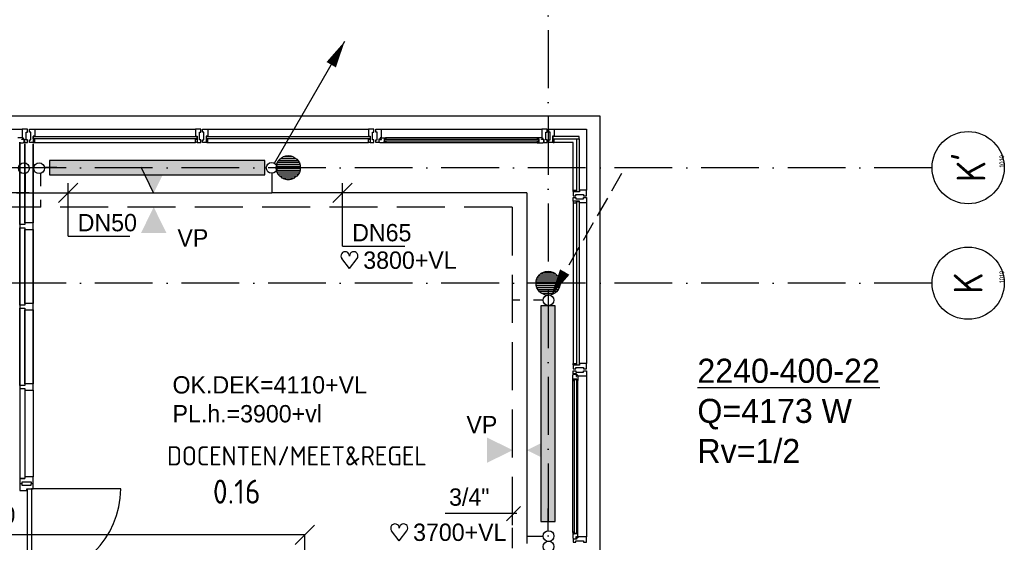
# Model space of a CAD drawing. Extents: x -866131 to -691536, y 173952 to 258052.
# Tile 106 of 160: x -789494 to -779261, y 246530 to 251958. Entities that reach past the tile are written whole.
import ezdxf
from ezdxf.enums import TextEntityAlignment as Align

# ---------------------------------------------------------------- set-up
doc = ezdxf.new("R2010")
doc.units = 0
doc.header["$LTSCALE"] = 100
for name, pattern in [('2322107', [2000, 1000, 1000]), ('2322108', [7, 5, -2]), ('CENTER4', [5, 3.125, -0.625, 0.625, -0.625]), ('DASHDOT', [9, 6, -1.5, 0, -1.5])]:
    doc.linetypes.add(name, pattern=pattern)
doc.layers.get('0').update_dxf_attribs({"linetype": 'CONTINUOUS'})
doc.layers.get('DEFPOINTS').update_dxf_attribs({"linetype": 'CONTINUOUS'})
for name, color, linetype in [('AL$7----_STRAMIEN', 1, 'DASHDOT'), ('AL21----_BUITENWAND', 4, 'CONTINUOUS'), ('AL28----_KONSTRUKTIE', 3, 'CONTINUOUS'), ('AL31----_BUITENKOZ', 7, 'CONTINUOUS'), ('AL32----_BINNENKOZ', 7, 'CONTINUOUS'), ('ALN-----_BLOCKNAAM', 2, 'CONTINUOUS'), ('ALXAA---_GEWBETON', 12, 'CONTINUOUS'), ('ALXOU---_GLAS', 7, 'CONTINUOUS'), ('BOUW', 8, 'CONTINUOUS'), ('VOLGNUMMER', 7, 'CONTINUOUS'), ('WI561---', 1, 'CONTINUOUS'), ('WL561---', 4, 'CONTINUOUS'), ('WL561---_AANVOER', 4, 'CONTINUOUS'), ('WL561---_RETOUR', 4, 'CONTINUOUS'), ('WL570---', 3, 'CONTINUOUS'), ('WL570---_RETOUR', 3, 'CONTINUOUS'), ('WL570---_TOEVOER', 3, 'CONTINUOUS'), ('WM561---', 1, 'CONTINUOUS'), ('WM570---', 1, 'CONTINUOUS')]:
    doc.layers.add(name, color=color, linetype=linetype)
doc.styles.add('BURO-018', font='BUROFONT.shx', dxfattribs={"height": 180})
doc.styles.add('BURO-025', font='BUROFONT.shx', dxfattribs={"height": 250})
doc.styles.get("Standard").update_dxf_attribs({"font": 'ISOCP'})
doc.dimstyles.new('STABICAD', dxfattribs={"dimscale": 100, "dimtxt": 1.8, "dimasz": 0, "dimexe": 0, "dimexo": 2.5, "dimgap": 1.5, "dimtad": 0, "dimzin": 0, "dimtxsty": 'BURO-018', "dimtsz": 1, "dimcen": -3, "dimazin": 3, "dimtfac": 1, "dimtofl": 0, "dimtmove": 0, "dimatfit": 3, "dimtvp": 1.055556, "dimtolj": 1, "dimtzin": 0})

# ---------------------------------------------------------------- blocks, each defined once
blk = doc.blocks.new('1010')
at = {"layer": 'AL$7----_STRAMIEN', "color": 7, "linetype": 'CONTINUOUS'}
blk.add_circle((0, 750), 750, dxfattribs=at)
at = {"layer": 'ALN-----_BLOCKNAAM', "linetype": 'CONTINUOUS'}
blk.add_text('1010', height=100, dxfattribs=at).set_placement((0, 0))
blk = doc.blocks.new('2322401')
at = {"color": 0, "linetype": 'CONTINUOUS'}
for p, q in [((-0.5, 0.5, 1), (-0.5, 0.5)), ((-0.5, 0.5, 1), (-0.5, -0.5, 1)), ((0.5, 0.5, 1), (-0.5, 0.5, 1)), ((0.5, 0.5), (-0.5, 0.5)), ((-0.5, 0.5), (-0.5, -0.5)), ((0.5, 0.5, 1), (0.5, 0.5)), ((0.5, -0.5, 1), (0.5, 0.5, 1)), ((0.5, -0.5), (0.5, 0.5)), ((-0.5, -0.5, 1), (-0.5, -0.5)), ((-0.5, -0.5, 1), (0.5, -0.5, 1)), ((-0.5, -0.5), (0.5, -0.5)), ((0.5, -0.5, 1), (0.5, -0.5))]:
    blk.add_line(p, q, dxfattribs=at)
blk = doc.blocks.new('CVHATCH1')
at = {"color": 0, "linetype": 'CONTINUOUS'}
blk.add_solid([(-0.5, -0.5), (0.5, -0.5), (-0.5, 0.5), (0.5, 0.5)], dxfattribs=at)
blk = doc.blocks.new('LDV3108')
at = {"color": 0, "linetype": 'CONTINUOUS'}
for p, q in [((6.75, 11.691), (5.813, 10.068)), ((5.438, 9.418), (4.5, 7.794)), ((4.125, 7.145), (3.188, 5.521)), ((2.813, 4.871), (1.875, 3.248)), ((1.5, 2.598), (0.563, 0.974))]:
    blk.add_line(p, q, dxfattribs=at)
blk.add_lwpolyline([(0.25, 0.433, 0, 1, 0), (1.5, 2.598, 1, 1, 0)], format="xyseb", dxfattribs=at)
blk.add_circle((0, 0), 0.5, dxfattribs=at)
blk = doc.blocks.new('LDV1107')
at = {"color": 0, "linetype": 'CONTINUOUS'}
blk.add_line((0.25, 0.433), (6.75, 11.691), dxfattribs=at)
blk.add_lwpolyline([(6.75, 11.691, 0, 1, 0), (5.5, 9.526, 1, 1, 0)], format="xyseb", dxfattribs=at)
blk.add_circle((0, 0), 0.5, dxfattribs=at)
blk = doc.blocks.new('CVRINFO2')
at = {"color": 0, "linetype": 'CONTINUOUS', "style": 'BURO-025'}
for tag, p in [('CV_TEXT125', (0, 0)), ('CV_TEXT225', (0, -4.17)), ('CV_TEXT325', (0, -8.33)), ('CV_TEXT425', (0, -12.5))]:
    blk.add_attdef(tag, p, '', height=2.5, dxfattribs=at)
blk = doc.blocks.new('*D335')
at = {"color": 0, "linetype": 'BYBLOCK'}
for p, q in [((39912, 72297), (40112, 72497)), ((46462, 72297), (46662, 72497)), ((40012, 71468), (40012, 72397)), ((46562, 72397), (40012, 72397)), ((46562, 71468), (46562, 72397))]:
    blk.add_line(p, q, dxfattribs=at)
at = {"layer": 'DEFPOINTS', "color": 0, "linetype": 'BYBLOCK'}
for p in [(40012, 72397), (40012, 71218), (46562, 71218)]:
    blk.add_point(p, dxfattribs=at)
at = {"color": 0, "linetype": 'BYBLOCK', "insert": (43287, 72602), "char_height": 180, "attachment_point": 5, "style": 'BURO-018'}
blk.add_mtext('\\A1;6550', dxfattribs=at)
blk = doc.blocks.new('*U428', base_point=(46956, 76208))
at = {"color": 0, "linetype": 'CONTINUOUS'}
for p, q in [((46856, 76108), (47056, 76308)), ((46956, 75655), (46956, 76308)), ((46956, 75655), (47602, 75655))]:
    blk.add_line(p, q, dxfattribs=at)
at = {"color": 0, "linetype": 'CONTINUOUS', "style": 'BURO-018'}
blk.add_text('DN65', height=180, dxfattribs=at).set_placement((47056, 75705))
blk = doc.blocks.new('*U429', base_point=(44103, 76208))
at = {"color": 0, "linetype": 'CONTINUOUS'}
for p, q in [((44003, 76108), (44203, 76308)), ((44103, 75759), (44103, 76308)), ((44103, 75759), (44743, 75759))]:
    blk.add_line(p, q, dxfattribs=at)
at = {"color": 0, "linetype": 'CONTINUOUS', "style": 'BURO-018'}
blk.add_text('DN50', height=180, dxfattribs=at).set_placement((44203, 75809))
blk = doc.blocks.new('HART')
at = {"color": 1}
for q in [(-28.1, 39.5), (51.4, 39.5)]:
    blk.add_line((11.6, -12.9), q, dxfattribs=at)
for centre, start, end in [((-10.5, 52.8), 0, 217.1867), ((33.8, 52.8), 322.8133, 180)]:
    blk.add_arc(centre, 22.1, start, end, dxfattribs=at)

msp = doc.modelspace()

# ---------------------------------------------------------------- hatches: boundary and pattern name
at = {"layer": 'WL570---'}
h = msp.add_hatch(color=1, dxfattribs=at)
h.paths.add_polyline_path([(-787968.942, 250425.914), (-788099.77, 250161.062), (-788099.77, 250425.914)])
h.paths.add_polyline_path([(-788099.77, 250425.914), (-788099.77, 250161.062), (-788102.312, 250161.062), (-788233.139, 250425.914)])
h = msp.add_hatch(color=1, dxfattribs=at)
h.paths.add_polyline_path([(-787968.942, 249743.424), (-788099.77, 250008.276), (-788099.77, 249743.424)])
h.paths.add_polyline_path([(-788099.77, 249743.424), (-788099.77, 250008.276), (-788102.312, 250008.276), (-788233.139, 249743.424)])
h = msp.add_hatch(color=1, dxfattribs=at)
h.paths.add_polyline_path([(-784637.837, 247354.999), (-784372.986, 247485.826), (-784637.837, 247485.826)])
h.paths.add_polyline_path([(-784637.837, 247485.826), (-784372.986, 247485.826), (-784372.986, 247488.368), (-784637.837, 247619.196)])
h = msp.add_hatch(color=1, dxfattribs=at)
h.paths.add_polyline_path([(-783955.347, 247354.999), (-784220.199, 247485.826), (-783955.347, 247485.826)])
h.paths.add_polyline_path([(-783955.347, 247485.826), (-784220.199, 247485.826), (-784220.199, 247488.368), (-783955.347, 247619.196)])

# ---------------------------------------------------------------- linework, layer by layer
at = {"color": 8, "linetype": 'CONTINUOUS'}
msp.add_lwpolyline([(-789372.957, 246154.512, 0.408723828), (-788442.957, 247084.512), (-789372.957, 247084.512)], format="xyb", dxfattribs=at)
at = {"layer": 'AL$7----_STRAMIEN', "color": 1}
msp.add_line((-780011.436, 249221.228), (-820213.404, 249221.228), dxfattribs=at)
for points in [[(-784002.826, 252748.04), (-784002.826, 213821.228)], [(-780011.436, 250421.228), (-814917.663, 250421.228)], [(-780011.436, 249221.228), (-820213.404, 249221.228)]]:
    msp.add_lwpolyline(points, dxfattribs=at)
at = {"layer": 'AL21----_BUITENWAND', "color": 8}
for p, q in [((-797498.826, 250961.366), (-783462.826, 250961.366)), ((-783462.826, 250961.366), (-783462.826, 230342.366))]:
    msp.add_line(p, q, dxfattribs=at)
at = {"layer": 'AL28----_KONSTRUKTIE', "color": 8}
for centre in [(-786702.826, 250421.228), (-784002.826, 249221.228), (-784002.826, 249221.228)]:
    msp.add_circle(centre, 125, dxfattribs=at)
at = {"layer": 'AL31----_BUITENKOZ', "color": 8}
for p, q in [((-791137.826, 250820.366), (-789467.826, 250820.366)), ((-789467.826, 250732.366), (-789514.951, 250732.366)), ((-789411.826, 250820.366), (-789467.826, 250820.366)), ((-789467.826, 250820.366), (-789467.826, 250732.366)), ((-789467.826, 250732.366), (-789458.826, 250732.366)), ((-789462.51, 250732.366), (-789467.826, 250732.366)), ((-789462.51, 250717.366), (-789462.51, 250732.366)), ((-789458.826, 250732.366), (-789458.826, 250717.366)), ((-789425.826, 250710.866), (-789425.826, 250790.866)), ((-789425.826, 250790.866), (-789411.826, 250790.866)), ((-789411.826, 250790.866), (-789411.826, 250820.366)), ((-789337.826, 250820.366), (-787667.826, 250820.366)), ((-787537.826, 250820.366), (-785867.826, 250820.366)), ((-785793.826, 250790.866), (-785793.826, 250820.366)), ((-785793.826, 250820.366), (-785737.826, 250820.366)), ((-785779.826, 250790.866), (-785793.826, 250790.866)), ((-785779.826, 250710.866), (-785779.826, 250790.866)), ((-785737.826, 250732.366), (-785746.826, 250732.366)), ((-785746.826, 250732.366), (-785746.826, 250717.366)), ((-785743.142, 250717.366), (-785743.142, 250732.366)), ((-785743.142, 250732.366), (-785737.826, 250732.366)), ((-785737.826, 250820.366), (-784067.826, 250820.366)), ((-785737.826, 250820.366), (-785737.826, 250732.366)), ((-785737.826, 250732.366), (-785690.701, 250732.366)), ((-784114.951, 250732.366), (-785690.701, 250732.366)), ((-785690.701, 250732.366), (-785688.642, 250719.366)), ((-784114.951, 250732.366), (-784117.01, 250719.366)), ((-784067.826, 250732.366), (-784114.951, 250732.366)), ((-784011.826, 250820.366), (-784067.826, 250820.366)), ((-784067.826, 250820.366), (-784067.826, 250732.366)), ((-784067.826, 250732.366), (-784058.826, 250732.366)), ((-784062.51, 250732.366), (-784067.826, 250732.366)), ((-784062.51, 250717.366), (-784062.51, 250732.366)), ((-784058.826, 250732.366), (-784058.826, 250717.366)), ((-784025.826, 250710.866), (-784025.826, 250790.866)), ((-784025.826, 250790.866), (-784011.826, 250790.866)), ((-784011.826, 250790.866), (-784011.826, 250820.366)), ((-783937.826, 250820.366), (-783603.826, 250820.366)), ((-783603.826, 250820.366), (-783603.826, 250186.366)), ((-789500.01, 250678.366), (-789457.524, 250678.366)), ((-789470.51, 250712.366), (-789470.51, 250717.366)), ((-789470.51, 250717.366), (-789462.51, 250717.366)), ((-789448.01, 250712.366), (-789470.51, 250712.366)), ((-789458.826, 250717.366), (-789444.826, 250717.366)), ((-789457.524, 250678.366), (-789455.075, 250682.608)), ((-789455.075, 250682.608), (-789448.01, 250682.608)), ((-789448.01, 250682.608), (-789448.01, 250712.366)), ((-789444.826, 250717.366), (-789444.826, 250681.366)), ((-789444.826, 250681.366), (-789411.826, 250681.366)), ((-789411.826, 250710.866), (-789425.826, 250710.866)), ((-789411.826, 250681.366), (-789411.826, 250710.866)), ((-789337.826, 250681.366), (-787667.826, 250681.366)), ((-787537.826, 250681.366), (-785867.826, 250681.366)), ((-785793.826, 250681.366), (-785793.826, 250710.866)), ((-785793.826, 250710.866), (-785779.826, 250710.866)), ((-785760.826, 250681.366), (-785793.826, 250681.366)), ((-785746.826, 250717.366), (-785760.826, 250717.366)), ((-785760.826, 250717.366), (-785760.826, 250681.366)), ((-785757.642, 250682.608), (-785757.642, 250712.366)), ((-785757.642, 250712.366), (-785735.142, 250712.366)), ((-785750.577, 250682.608), (-785757.642, 250682.608)), ((-785748.128, 250678.366), (-785750.577, 250682.608)), ((-785705.642, 250678.366), (-785748.128, 250678.366)), ((-785735.142, 250717.366), (-785743.142, 250717.366)), ((-785735.142, 250712.366), (-785735.142, 250717.366)), ((-785688.642, 250719.366), (-785705.642, 250719.366)), ((-785705.642, 250719.366), (-785705.642, 250678.366)), ((-785705.642, 250680.663), (-785705.642, 250694.195)), ((-785705.642, 250694.195), (-785688.642, 250694.195)), ((-785688.642, 250680.663), (-785705.642, 250680.663)), ((-784114.951, 250678.366), (-785690.701, 250678.366)), ((-785688.642, 250694.195), (-785688.642, 250680.663)), ((-784117.01, 250719.366), (-784100.01, 250719.366)), ((-784100.01, 250694.195), (-784117.01, 250694.195)), ((-784117.01, 250694.195), (-784117.01, 250680.663)), ((-784117.01, 250680.663), (-784100.01, 250680.663)), ((-784100.01, 250719.366), (-784100.01, 250678.366)), ((-784100.01, 250680.663), (-784100.01, 250694.195)), ((-784100.01, 250678.366), (-784057.524, 250678.366)), ((-784070.51, 250712.366), (-784070.51, 250717.366)), ((-784070.51, 250717.366), (-784062.51, 250717.366)), ((-784048.01, 250712.366), (-784070.51, 250712.366)), ((-784058.826, 250717.366), (-784044.826, 250717.366)), ((-784057.524, 250678.366), (-784055.075, 250682.608)), ((-784055.075, 250682.608), (-784048.01, 250682.608)), ((-784048.01, 250682.608), (-784048.01, 250712.366)), ((-784044.826, 250717.366), (-784044.826, 250681.366)), ((-784044.826, 250681.366), (-784011.826, 250681.366)), ((-784011.826, 250710.866), (-784025.826, 250710.866)), ((-784011.826, 250681.366), (-784011.826, 250710.866)), ((-783742.826, 250681.366), (-783937.826, 250681.366)), ((-783742.826, 250186.366), (-783742.826, 250681.366)), ((-783742.826, 250056.366), (-783742.826, 248386.366)), ((-783603.826, 250056.366), (-783603.826, 248386.366)), ((-783745.826, 248266.668), (-783741.584, 248269.117)), ((-783745.826, 248224.183), (-783745.826, 248266.668)), ((-783742.826, 248312.366), (-783713.326, 248312.366)), ((-783742.826, 248279.366), (-783742.826, 248312.366)), ((-783706.826, 248279.366), (-783742.826, 248279.366)), ((-783741.584, 248269.117), (-783741.584, 248276.183)), ((-783741.584, 248276.183), (-783711.826, 248276.183)), ((-783713.326, 248312.366), (-783713.326, 248298.366)), ((-783713.326, 248298.366), (-783633.326, 248298.366)), ((-783711.826, 248276.183), (-783711.826, 248253.683)), ((-783706.826, 248265.366), (-783706.826, 248279.366)), ((-783633.326, 248298.366), (-783633.326, 248312.366)), ((-783633.326, 248312.366), (-783603.826, 248312.366)), ((-783603.826, 248312.366), (-783603.826, 248256.366)), ((-783704.826, 248224.183), (-783745.826, 248224.183)), ((-783745.826, 246633.491), (-783745.826, 248209.242)), ((-783743.53, 248224.183), (-783729.997, 248224.183)), ((-783743.53, 248207.183), (-783743.53, 248224.183)), ((-783729.997, 248207.183), (-783743.53, 248207.183)), ((-783729.997, 248224.183), (-783729.997, 248207.183)), ((-783711.826, 248253.683), (-783706.826, 248253.683)), ((-783691.826, 248265.366), (-783706.826, 248265.366)), ((-783706.826, 248253.683), (-783706.826, 248261.683)), ((-783706.826, 248261.683), (-783691.826, 248261.683)), ((-783704.826, 248207.183), (-783704.826, 248224.183)), ((-783691.826, 248209.242), (-783704.826, 248207.183)), ((-783691.826, 248256.366), (-783691.826, 248265.366)), ((-783691.826, 248261.683), (-783691.826, 248256.366)), ((-783603.826, 248256.366), (-783691.826, 248256.366)), ((-783691.826, 248256.366), (-783691.826, 248209.242)), ((-783691.826, 246633.491), (-783691.826, 248209.242)), ((-783603.826, 248256.366), (-783603.826, 246586.366)), ((-783729.997, 246635.55), (-783743.53, 246635.55)), ((-783743.53, 246635.55), (-783743.53, 246618.55)), ((-783729.997, 246618.55), (-783729.997, 246635.55)), ((-783691.826, 246633.491), (-783704.826, 246635.55)), ((-783704.826, 246635.55), (-783704.826, 246618.55)), ((-783691.826, 246586.366), (-783691.826, 246633.491)), ((-783704.826, 246618.55), (-783745.826, 246618.55)), ((-783745.826, 246618.55), (-783745.826, 246576.064)), ((-783745.826, 246576.064), (-783741.584, 246573.615)), ((-783743.53, 246618.55), (-783729.997, 246618.55)), ((-783706.826, 246563.366), (-783742.826, 246563.366)), ((-783742.826, 246563.366), (-783742.826, 246530.366)), ((-783742.826, 246530.366), (-783713.326, 246530.366)), ((-783741.584, 246573.615), (-783741.584, 246566.55)), ((-783741.584, 246566.55), (-783711.826, 246566.55)), ((-783713.326, 246530.366), (-783713.326, 246544.366)), ((-783713.326, 246544.366), (-783633.326, 246544.366)), ((-783711.826, 246566.55), (-783711.826, 246589.05)), ((-783711.826, 246589.05), (-783706.826, 246589.05)), ((-783706.826, 246589.05), (-783706.826, 246581.05)), ((-783706.826, 246581.05), (-783691.826, 246581.05)), ((-783691.826, 246577.366), (-783706.826, 246577.366)), ((-783706.826, 246577.366), (-783706.826, 246563.366)), ((-783603.826, 246586.366), (-783691.826, 246586.366)), ((-783691.826, 246586.366), (-783691.826, 246577.366)), ((-783691.826, 246581.05), (-783691.826, 246586.366)), ((-783633.326, 246544.366), (-783633.326, 246530.366)), ((-783633.326, 246530.366), (-783603.826, 246530.366)), ((-783603.826, 246530.366), (-783603.826, 246586.366))]:
    msp.add_line(p, q, dxfattribs=at)
at = {"layer": 'AL31----_BUITENKOZ', "color": 8, "linetype": 'CONTINUOUS'}
for p, q in [((-789393.826, 250814.366), (-789393.826, 250820.366)), ((-789393.826, 250820.366), (-789374.899, 250820.366)), ((-789393.826, 250800.866), (-789393.826, 250814.366)), ((-789393.826, 250791.366), (-789393.826, 250800.866)), ((-789393.826, 250800.866), (-789393.826, 250800.866)), ((-789379.826, 250791.366), (-789393.826, 250791.366)), ((-789379.826, 250711.366), (-789379.826, 250791.366)), ((-789374.899, 250820.366), (-789337.826, 250820.366)), ((-789337.826, 250748.366), (-789354.826, 250748.366)), ((-789354.826, 250748.366), (-789354.826, 250681.366)), ((-789337.826, 250820.366), (-789337.826, 250813.366)), ((-789337.826, 250813.366), (-789337.826, 250809.366)), ((-789337.826, 250809.366), (-789337.826, 250801.366)), ((-789337.826, 250801.366), (-789337.826, 250748.366)), ((-787630.754, 250820.366), (-787667.826, 250820.366)), ((-787667.826, 250820.366), (-787667.826, 250813.366)), ((-787667.826, 250813.366), (-787667.826, 250809.366)), ((-787667.826, 250809.366), (-787667.826, 250801.366)), ((-787667.826, 250801.366), (-787667.826, 250748.366)), ((-787667.826, 250748.366), (-787650.826, 250748.366)), ((-787650.826, 250748.366), (-787650.826, 250681.366)), ((-787611.826, 250820.366), (-787630.754, 250820.366)), ((-787625.826, 250711.366), (-787625.826, 250791.366)), ((-787625.826, 250791.366), (-787611.826, 250791.366)), ((-787611.826, 250814.366), (-787611.826, 250820.366)), ((-787611.826, 250800.366), (-787611.826, 250814.366)), ((-787611.826, 250791.366), (-787611.826, 250800.366)), ((-787611.826, 250800.366), (-787611.826, 250800.366)), ((-787593.826, 250814.366), (-787593.826, 250820.366)), ((-787593.826, 250820.366), (-787574.899, 250820.366)), ((-787593.826, 250800.866), (-787593.826, 250814.366)), ((-787593.826, 250791.366), (-787593.826, 250800.866)), ((-787593.826, 250800.866), (-787593.826, 250800.866)), ((-787579.826, 250791.366), (-787593.826, 250791.366)), ((-787579.826, 250711.366), (-787579.826, 250791.366)), ((-787574.899, 250820.366), (-787537.826, 250820.366)), ((-787537.826, 250748.366), (-787554.826, 250748.366)), ((-787554.826, 250748.366), (-787554.826, 250681.366)), ((-787537.826, 250820.366), (-787537.826, 250813.366)), ((-787537.826, 250813.366), (-787537.826, 250809.366)), ((-787537.826, 250809.366), (-787537.826, 250801.366)), ((-787537.826, 250801.366), (-787537.826, 250748.366)), ((-785830.754, 250820.366), (-785867.826, 250820.366)), ((-785867.826, 250820.366), (-785867.826, 250813.366)), ((-785867.826, 250813.366), (-785867.826, 250809.366)), ((-785867.826, 250809.366), (-785867.826, 250801.366)), ((-785867.826, 250801.366), (-785867.826, 250748.366)), ((-785867.826, 250748.366), (-785850.826, 250748.366)), ((-785850.826, 250748.366), (-785850.826, 250681.366)), ((-785811.826, 250820.366), (-785830.754, 250820.366)), ((-785825.826, 250711.366), (-785825.826, 250791.366)), ((-785825.826, 250791.366), (-785811.826, 250791.366)), ((-785811.826, 250814.366), (-785811.826, 250820.366)), ((-785811.826, 250800.366), (-785811.826, 250814.366)), ((-785811.826, 250791.366), (-785811.826, 250800.366)), ((-785811.826, 250800.366), (-785811.826, 250800.366)), ((-783993.826, 250814.366), (-783993.826, 250820.366)), ((-783993.826, 250820.366), (-783974.899, 250820.366)), ((-783993.826, 250800.366), (-783993.826, 250814.366)), ((-783993.826, 250790.866), (-783993.826, 250800.366)), ((-783993.826, 250800.366), (-783993.826, 250800.366)), ((-783979.826, 250790.866), (-783993.826, 250790.866)), ((-783979.826, 250710.866), (-783979.826, 250790.866)), ((-783974.899, 250820.366), (-783937.826, 250820.366)), ((-783937.826, 250748.366), (-783954.826, 250748.366)), ((-783954.826, 250748.366), (-783954.826, 250681.366)), ((-783937.826, 250820.366), (-783937.826, 250813.366)), ((-783937.826, 250813.366), (-783937.826, 250809.366)), ((-783937.826, 250809.366), (-783937.826, 250801.366)), ((-783937.826, 250801.366), (-783937.826, 250748.366)), ((-789393.826, 250701.366), (-789393.826, 250711.366)), ((-789393.826, 250711.366), (-789379.826, 250711.366)), ((-789393.826, 250687.366), (-789393.826, 250701.366)), ((-789393.826, 250701.366), (-789393.826, 250701.366)), ((-789393.826, 250681.366), (-789393.826, 250687.366)), ((-789354.826, 250681.366), (-789393.826, 250681.366)), ((-789354.826, 250718.366), (-789354.826, 250686.366)), ((-789337.826, 250718.366), (-789354.826, 250718.366)), ((-789354.826, 250686.366), (-789349.826, 250686.366)), ((-789349.826, 250686.366), (-789349.826, 250681.366)), ((-789349.826, 250681.366), (-789337.826, 250681.366)), ((-789337.826, 250681.366), (-789337.826, 250718.366)), ((-787667.826, 250681.366), (-787667.826, 250718.366)), ((-787667.826, 250718.366), (-787650.826, 250718.366)), ((-787655.826, 250681.366), (-787667.826, 250681.366)), ((-787650.826, 250686.366), (-787655.826, 250686.366)), ((-787655.826, 250686.366), (-787655.826, 250681.366)), ((-787650.826, 250718.366), (-787650.826, 250686.366)), ((-787650.826, 250681.366), (-787611.826, 250681.366)), ((-787611.826, 250711.366), (-787625.826, 250711.366)), ((-787611.826, 250701.366), (-787611.826, 250711.366)), ((-787611.826, 250687.366), (-787611.826, 250701.366)), ((-787611.826, 250701.366), (-787611.826, 250701.366)), ((-787611.826, 250681.366), (-787611.826, 250687.366)), ((-787593.826, 250701.366), (-787593.826, 250711.366)), ((-787593.826, 250711.366), (-787579.826, 250711.366)), ((-787593.826, 250687.366), (-787593.826, 250701.366)), ((-787593.826, 250701.366), (-787593.826, 250701.366)), ((-787593.826, 250681.366), (-787593.826, 250687.366)), ((-787554.826, 250681.366), (-787593.826, 250681.366)), ((-787554.826, 250718.366), (-787554.826, 250686.366)), ((-787537.826, 250718.366), (-787554.826, 250718.366)), ((-787554.826, 250686.366), (-787549.826, 250686.366)), ((-787549.826, 250686.366), (-787549.826, 250681.366)), ((-787549.826, 250681.366), (-787537.826, 250681.366)), ((-787537.826, 250681.366), (-787537.826, 250718.366)), ((-785867.826, 250681.366), (-785867.826, 250718.366)), ((-785867.826, 250718.366), (-785850.826, 250718.366)), ((-785855.826, 250681.366), (-785867.826, 250681.366)), ((-785850.826, 250686.366), (-785855.826, 250686.366)), ((-785855.826, 250686.366), (-785855.826, 250681.366)), ((-785850.826, 250718.366), (-785850.826, 250686.366)), ((-785850.826, 250681.366), (-785811.826, 250681.366)), ((-785811.826, 250711.366), (-785825.826, 250711.366)), ((-785811.826, 250701.366), (-785811.826, 250711.366)), ((-785811.826, 250687.366), (-785811.826, 250701.366)), ((-785811.826, 250701.366), (-785811.826, 250701.366)), ((-785811.826, 250681.366), (-785811.826, 250687.366)), ((-783993.826, 250701.366), (-783993.826, 250710.866)), ((-783993.826, 250710.866), (-783979.826, 250710.866)), ((-783993.826, 250687.366), (-783993.826, 250701.366)), ((-783993.826, 250701.366), (-783993.826, 250701.366)), ((-783993.826, 250681.366), (-783993.826, 250687.366)), ((-783954.826, 250681.366), (-783993.826, 250681.366)), ((-783954.826, 250718.366), (-783954.826, 250686.366)), ((-783937.826, 250718.366), (-783954.826, 250718.366)), ((-783954.826, 250686.366), (-783949.826, 250686.366)), ((-783949.826, 250686.366), (-783949.826, 250681.366)), ((-783949.826, 250681.366), (-783937.826, 250681.366)), ((-783937.826, 250681.366), (-783937.826, 250718.366)), ((-783742.826, 250174.366), (-783742.826, 250186.366)), ((-783742.826, 250186.366), (-783705.826, 250186.366)), ((-783737.826, 250174.366), (-783742.826, 250174.366)), ((-783742.826, 250169.366), (-783742.826, 250130.366)), ((-783675.826, 250169.366), (-783742.826, 250169.366)), ((-783742.826, 250130.366), (-783736.826, 250130.366)), ((-783742.826, 250073.366), (-783742.826, 250112.366)), ((-783742.826, 250112.366), (-783736.826, 250112.366)), ((-783737.826, 250169.366), (-783737.826, 250174.366)), ((-783705.826, 250169.366), (-783737.826, 250169.366)), ((-783736.826, 250130.366), (-783722.826, 250130.366)), ((-783736.826, 250112.366), (-783722.826, 250112.366)), ((-783722.826, 250130.366), (-783722.826, 250130.366)), ((-783722.826, 250130.366), (-783713.326, 250130.366)), ((-783722.826, 250112.366), (-783722.826, 250112.366)), ((-783722.826, 250112.366), (-783712.826, 250112.366)), ((-783713.326, 250130.366), (-783713.326, 250144.366)), ((-783713.326, 250144.366), (-783633.326, 250144.366)), ((-783712.826, 250112.366), (-783712.826, 250098.366)), ((-783705.826, 250186.366), (-783705.826, 250169.366)), ((-783622.826, 250186.366), (-783675.826, 250186.366)), ((-783675.826, 250186.366), (-783675.826, 250169.366)), ((-783633.326, 250144.366), (-783633.326, 250130.366)), ((-783633.326, 250130.366), (-783623.826, 250130.366)), ((-783632.826, 250098.366), (-783632.826, 250112.366)), ((-783632.826, 250112.366), (-783623.326, 250112.366)), ((-783623.826, 250130.366), (-783623.826, 250130.366)), ((-783623.826, 250130.366), (-783609.826, 250130.366)), ((-783623.326, 250112.366), (-783623.326, 250112.366)), ((-783623.326, 250112.366), (-783609.826, 250112.366)), ((-783614.826, 250186.366), (-783622.826, 250186.366)), ((-783610.826, 250186.366), (-783614.826, 250186.366)), ((-783603.826, 250186.366), (-783610.826, 250186.366)), ((-783609.826, 250130.366), (-783603.826, 250130.366)), ((-783609.826, 250112.366), (-783603.826, 250112.366)), ((-783603.826, 250149.294), (-783603.826, 250186.366)), ((-783603.826, 250130.366), (-783603.826, 250149.294)), ((-783603.826, 250112.366), (-783603.826, 250093.439)), ((-783675.826, 250073.366), (-783742.826, 250073.366)), ((-783737.826, 250068.366), (-783742.826, 250068.366)), ((-783742.826, 250068.366), (-783742.826, 250056.366)), ((-783742.826, 250056.366), (-783705.826, 250056.366)), ((-783705.826, 250073.366), (-783737.826, 250073.366)), ((-783737.826, 250073.366), (-783737.826, 250068.366)), ((-783712.826, 250098.366), (-783632.826, 250098.366)), ((-783705.826, 250056.366), (-783705.826, 250073.366)), ((-783675.826, 250056.366), (-783675.826, 250073.366)), ((-783622.826, 250056.366), (-783675.826, 250056.366)), ((-783614.826, 250056.366), (-783622.826, 250056.366)), ((-783610.826, 250056.366), (-783614.826, 250056.366)), ((-783603.826, 250056.366), (-783610.826, 250056.366)), ((-783603.826, 250093.439), (-783603.826, 250056.366)), ((-783742.826, 248374.366), (-783742.826, 248386.366)), ((-783742.826, 248386.366), (-783705.826, 248386.366)), ((-783737.826, 248374.366), (-783742.826, 248374.366)), ((-783742.826, 248369.366), (-783742.826, 248330.366)), ((-783675.826, 248369.366), (-783742.826, 248369.366)), ((-783737.826, 248369.366), (-783737.826, 248374.366)), ((-783705.826, 248369.366), (-783737.826, 248369.366)), ((-783705.826, 248386.366), (-783705.826, 248369.366)), ((-783622.826, 248386.366), (-783675.826, 248386.366)), ((-783675.826, 248386.366), (-783675.826, 248369.366)), ((-783614.826, 248386.366), (-783622.826, 248386.366)), ((-783610.826, 248386.366), (-783614.826, 248386.366)), ((-783603.826, 248386.366), (-783610.826, 248386.366)), ((-783603.826, 248349.294), (-783603.826, 248386.366)), ((-783742.826, 248330.366), (-783736.826, 248330.366)), ((-783736.826, 248330.366), (-783722.826, 248330.366)), ((-783722.826, 248330.366), (-783722.826, 248330.366)), ((-783722.826, 248330.366), (-783712.826, 248330.366)), ((-783712.826, 248330.366), (-783712.826, 248344.366)), ((-783712.826, 248344.366), (-783632.826, 248344.366)), ((-783632.826, 248344.366), (-783632.826, 248330.366)), ((-783632.826, 248330.366), (-783623.826, 248330.366)), ((-783623.826, 248330.366), (-783623.826, 248330.366)), ((-783623.826, 248330.366), (-783609.826, 248330.366)), ((-783609.826, 248330.366), (-783603.826, 248330.366)), ((-783603.826, 248330.366), (-783603.826, 248349.294)), ((-789413.957, 246134.92), (-789413.957, 247084.512)), ((-789413.957, 247084.512), (-789372.957, 247084.512)), ((-789372.957, 247084.512), (-789372.957, 246154.512))]:
    msp.add_line(p, q, dxfattribs=at)
at = {"layer": 'AL32----_BINNENKOZ', "color": 8}
for p, q in [((-789491.957, 249830.012), (-789491.957, 250686.053)), ((-789491.957, 250686.053), (-789491.957, 249830.012)), ((-789440.957, 249847.012), (-789440.957, 250669.053)), ((-789440.957, 250669.053), (-789440.957, 249847.012)), ((-789352.957, 249847.012), (-789352.957, 250669.053)), ((-789352.957, 250669.053), (-789352.957, 249847.012)), ((-789352.957, 249847.012), (-789352.957, 250669.053)), ((-789352.957, 250669.053), (-789352.957, 249847.012)), ((-789440.957, 249830.012), (-789491.957, 249830.012)), ((-789491.957, 249830.012), (-789491.957, 249797.012)), ((-789352.957, 249847.012), (-789440.957, 249847.012)), ((-789440.957, 249847.012), (-789440.957, 249830.012)), ((-789352.957, 249780.012), (-789352.957, 249847.012)), ((-789491.957, 249797.012), (-789491.957, 248994.512)), ((-789491.957, 248994.512), (-789491.957, 249797.012)), ((-789491.957, 249797.012), (-789440.957, 249797.012)), ((-789440.957, 249797.012), (-789440.957, 249780.012)), ((-789440.957, 249780.012), (-789440.957, 249011.512)), ((-789440.957, 249011.512), (-789440.957, 249780.012)), ((-789440.957, 249780.012), (-789352.957, 249780.012)), ((-789352.957, 249780.012), (-789352.957, 249011.512)), ((-789352.957, 249011.512), (-789352.957, 249780.012)), ((-789352.957, 249780.012), (-789352.957, 249011.512)), ((-789352.957, 249011.512), (-789352.957, 249780.012)), ((-789491.957, 248994.512), (-789491.957, 248961.512)), ((-789440.957, 248994.512), (-789491.957, 248994.512)), ((-789440.957, 249011.512), (-789440.957, 248994.512)), ((-789352.957, 249011.512), (-789440.957, 249011.512)), ((-789352.957, 248944.512), (-789352.957, 249011.512)), ((-789491.957, 248961.512), (-789491.957, 248159.012)), ((-789491.957, 248159.012), (-789491.957, 248961.512)), ((-789491.957, 248961.512), (-789440.957, 248961.512)), ((-789440.957, 248961.512), (-789440.957, 248944.512)), ((-789440.957, 248944.512), (-789440.957, 248176.012)), ((-789440.957, 248176.012), (-789440.957, 248944.512)), ((-789440.957, 248944.512), (-789352.957, 248944.512)), ((-789352.957, 248944.512), (-789352.957, 248176.012)), ((-789352.957, 248176.012), (-789352.957, 248944.512)), ((-789352.957, 248944.512), (-789352.957, 248176.012)), ((-789352.957, 248176.012), (-789352.957, 248944.512)), ((-789440.957, 248176.012), (-789440.957, 248159.012)), ((-789352.957, 248176.012), (-789440.957, 248176.012)), ((-789352.957, 248109.012), (-789352.957, 248176.012)), ((-789491.957, 248159.012), (-789491.957, 248126.012)), ((-789440.957, 248159.012), (-789491.957, 248159.012)), ((-789491.957, 248126.012), (-789491.957, 247191.512)), ((-789491.957, 248126.012), (-789440.957, 248126.012)), ((-789440.957, 248126.012), (-789440.957, 248109.012)), ((-789440.957, 248109.012), (-789440.957, 247208.512)), ((-789440.957, 248109.012), (-789352.957, 248109.012)), ((-789352.957, 248109.012), (-789352.957, 247208.513)), ((-789491.957, 247191.512), (-789491.957, 247141.512)), ((-789440.957, 247191.512), (-789491.957, 247191.512)), ((-789491.957, 247191.512), (-789440.957, 247191.512)), ((-789491.957, 247141.512), (-789466.957, 247141.512)), ((-789466.957, 247157.512), (-789374.957, 247157.512)), ((-789466.957, 247141.512), (-789466.957, 247157.512)), ((-789440.957, 247208.512), (-789440.957, 247191.512)), ((-789352.957, 247208.512), (-789440.957, 247208.512)), ((-789374.957, 247157.512), (-789374.957, 247141.512)), ((-789374.957, 247141.512), (-789352.957, 247141.512)), ((-789352.957, 247141.512), (-789352.957, 247208.512)), ((-789491.957, 247136.512), (-789491.957, 247069.512)), ((-789469.957, 247136.512), (-789491.957, 247136.512)), ((-789491.957, 247069.512), (-789419.957, 247069.512)), ((-789469.957, 247120.512), (-789469.957, 247136.512)), ((-789377.957, 247120.512), (-789469.957, 247120.512)), ((-789419.957, 247086.512), (-789352.957, 247086.512)), ((-789419.957, 247069.512), (-789419.957, 247086.512)), ((-789377.957, 247136.512), (-789377.957, 247120.512)), ((-789352.957, 247136.512), (-789377.957, 247136.512)), ((-789352.957, 247086.512), (-789352.957, 247136.512))]:
    msp.add_line(p, q, dxfattribs=at)
at = {"layer": 'ALXAA---_GEWBETON', "color": 8}
for p, q in [((-786783.226, 250516.94), (-786622.427, 250516.94)), ((-786750.108, 250536.94), (-786655.545, 250536.94)), ((-786827.753, 250416.94), (-786577.9, 250416.94)), ((-786826.835, 250436.94), (-786578.818, 250436.94)), ((-786822.616, 250456.94), (-786583.036, 250456.94)), ((-786814.724, 250476.94), (-786590.929, 250476.94)), ((-786802.288, 250496.94), (-786603.365, 250496.94)), ((-786825.444, 250396.94), (-786580.208, 250396.94)), ((-786819.718, 250376.94), (-786585.935, 250376.94)), ((-786810.028, 250356.94), (-786595.625, 250356.94)), ((-786795.134, 250336.94), (-786610.519, 250336.94)), ((-786771.74, 250316.94), (-786633.912, 250316.94)), ((-786716.156, 250296.94), (-786689.496, 250296.94)), ((-784102.288, 249296.94), (-783903.365, 249296.94)), ((-784102.288, 249296.94), (-783903.365, 249296.94)), ((-784083.226, 249316.94), (-783922.427, 249316.94)), ((-784083.226, 249316.94), (-783922.427, 249316.94)), ((-784050.108, 249336.94), (-783955.545, 249336.94)), ((-784050.108, 249336.94), (-783955.545, 249336.94)), ((-784127.753, 249216.94), (-783877.9, 249216.94)), ((-784127.753, 249216.94), (-783877.9, 249216.94)), ((-784126.835, 249236.94), (-783878.818, 249236.94)), ((-784126.835, 249236.94), (-783878.818, 249236.94)), ((-784125.444, 249196.94), (-783880.208, 249196.94)), ((-784125.444, 249196.94), (-783880.208, 249196.94)), ((-784122.616, 249256.94), (-783883.036, 249256.94)), ((-784122.616, 249256.94), (-783883.036, 249256.94)), ((-784114.724, 249276.94), (-783890.929, 249276.94)), ((-784114.724, 249276.94), (-783890.929, 249276.94)), ((-784119.718, 249176.94), (-783885.935, 249176.94)), ((-784119.718, 249176.94), (-783885.935, 249176.94)), ((-784110.028, 249156.94), (-783895.625, 249156.94)), ((-784110.028, 249156.94), (-783895.625, 249156.94)), ((-784095.134, 249136.94), (-783910.519, 249136.94)), ((-784095.134, 249136.94), (-783910.519, 249136.94)), ((-784071.74, 249116.94), (-783933.912, 249116.94)), ((-784071.74, 249116.94), (-783933.912, 249116.94)), ((-784016.156, 249096.94), (-783989.496, 249096.94)), ((-784016.156, 249096.94), (-783989.496, 249096.94))]:
    msp.add_line(p, q, dxfattribs=at)
at = {"layer": 'ALXOU---_GLAS', "color": 8}
for p, q in [((-789352.826, 250720.366), (-789352.826, 250746.366)), ((-789352.826, 250746.366), (-787652.826, 250746.366)), ((-787652.826, 250746.366), (-787652.826, 250720.366)), ((-787552.826, 250720.366), (-787552.826, 250746.366)), ((-787552.826, 250746.366), (-785852.826, 250746.366)), ((-785852.826, 250746.366), (-785852.826, 250720.366)), ((-783952.826, 250746.366), (-783952.826, 250720.366)), ((-783677.826, 250746.366), (-783952.826, 250746.366)), ((-783677.826, 250720.366), (-783677.826, 250746.366)), ((-787652.826, 250720.366), (-789352.826, 250720.366)), ((-785852.826, 250720.366), (-787552.826, 250720.366)), ((-785703.642, 250696.195), (-785703.642, 250717.366)), ((-785703.642, 250717.366), (-784102.01, 250717.366)), ((-784102.01, 250696.195), (-785703.642, 250696.195)), ((-784102.01, 250717.366), (-784102.01, 250696.195)), ((-783952.826, 250720.366), (-783677.826, 250720.366)), ((-783703.826, 250171.366), (-783703.826, 250720.366)), ((-783703.826, 250720.366), (-783677.826, 250720.366)), ((-783677.826, 250720.366), (-783677.826, 250171.366)), ((-783677.826, 250171.366), (-783703.826, 250171.366)), ((-783703.826, 248371.366), (-783703.826, 250071.366)), ((-783703.826, 250071.366), (-783677.826, 250071.366)), ((-783677.826, 250071.366), (-783677.826, 248371.366)), ((-783677.826, 248371.366), (-783703.826, 248371.366)), ((-783727.997, 246620.55), (-783727.997, 248222.183)), ((-783727.997, 248222.183), (-783706.826, 248222.183)), ((-783706.826, 248222.183), (-783706.826, 246620.55)), ((-783706.826, 246620.55), (-783727.997, 246620.55))]:
    msp.add_line(p, q, dxfattribs=at)
at = {"layer": 'WI561---', "color": 4}
msp.add_line((-789235.09, 250425.753), (-789109.033, 250425.753), dxfattribs=at)
at = {"layer": 'WL561---_AANVOER', "linetype": '2322107'}
for p, q in [((-789436.225, 250359.354), (-789436.225, 250159.539)), ((-786875.039, 250362.76), (-786875.039, 250159.539)), ((-789394.739, 250159.539), (-789582.824, 250159.539)), ((-789526.163, 250159.539), (-786875.039, 250159.539)), ((-784223.915, 250159.539), (-786875.039, 250159.539)), ((-784223.915, 250159.539), (-784223.915, 246580.685)), ((-784000.401, 246652.578), (-784000.401, 246882.19)), ((-784223.915, 246580.685), (-784223.915, 246518.067))]:
    msp.add_line(p, q, dxfattribs=at)
at = {"layer": 'WL561---_RETOUR', "linetype": '2322108'}
for p, q in [((-789278.639, 250359.354), (-789278.639, 250228.033)), ((-789341.97, 250009.539), (-791889.955, 250009.539)), ((-784373.915, 250009.539), (-789341.97, 250009.539)), ((-789278.639, 250088.264), (-789278.639, 250009.539)), ((-784373.915, 250009.539), (-784373.915, 246681.708)), ((-784296.093, 249044.686), (-784373.502, 249044.686)), ((-784054.19, 249044.686), (-784154.241, 249044.686)), ((-784373.915, 246681.708), (-784373.915, 246469.183)), ((-784053.453, 246591.005), (-784223.915, 246591.005))]:
    msp.add_line(p, q, dxfattribs=at)
at = {"layer": 'WL561---_RETOUR', "color": 1}
for centre in [(-789449.881, 250415.604), (-789292.295, 250415.604), (-783997.203, 246594.581), (-783997.203, 246485.451)]:
    msp.add_circle(centre, 56.25, dxfattribs=at)
at = {"layer": 'WL570---', "color": 1}
for p, q in [((-788102.312, 250161.062), (-788233.139, 250425.914)), ((-785071.843, 246834.494), (-784328.185, 246834.494)), ((-784434.422, 246754.855), (-784288.346, 246900.859))]:
    msp.add_line(p, q, dxfattribs=at)

# ---------------------------------------------------------------- block references
at = {"layer": 'AL$7----_STRAMIEN'}
ref = msp.add_blockref('1010', (-779261.436, 250421.228), dxfattribs=dict(at, xscale=0.5, yscale=0.5, zscale=0.5, rotation=90))
ref.add_attrib('STR-NAAM', "K'", dxfattribs={"color": 3, "linetype": 'CONTINUOUS', "height": 300, "rotation": 90}).set_placement((-779636.436, 250421.228), align=Align.MIDDLE)
ref = msp.add_blockref('1010', (-779261.436, 249221.228), dxfattribs=dict(at, xscale=0.5, yscale=0.5, zscale=0.5, rotation=90))
ref.add_attrib('STR-NAAM', 'K', dxfattribs={"color": 3, "linetype": 'CONTINUOUS', "height": 300, "rotation": 90}).set_placement((-779636.436, 249221.228), align=Align.MIDDLE)
at = {"layer": 'WI561---'}
ref = msp.add_blockref('CVRINFO2', (-782450.698, 248186.89), dxfattribs=dict(at, xscale=100, yscale=100, zscale=100))
ref.add_attrib('CV_TEXT125', '%%u2240-400-22', (-782450.698, 248186.89), dxfattribs={"layer": '0', "color": 2, "linetype": 'CONTINUOUS', "height": 250, "style": 'BURO-025'})
ref.add_attrib('CV_TEXT225', 'Q=4173 W', (-782450.698, 247770.223), dxfattribs={"layer": '0', "color": 2, "linetype": 'CONTINUOUS', "height": 250, "style": 'BURO-025'})
ref.add_attrib('CV_TEXT325', 'Rv=1/2', (-782450.698, 247353.557), dxfattribs={"layer": '0', "color": 2, "linetype": 'CONTINUOUS', "height": 250, "style": 'BURO-025'})
at = {"layer": 'WL561---', "xscale": 2240, "yscale": 150}
for name, zscale in [('2322401', 400), ('CVHATCH1', 2240)]:
    msp.add_blockref(name, (-788064.617, 250421.228), dxfattribs=dict(at, zscale=zscale))
at = {"layer": 'WL561---', "xscale": 2240, "yscale": 150, "rotation": 89.99999999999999}
for name, zscale in [('2322401', 400), ('CVHATCH1', 2240)]:
    msp.add_blockref(name, (-784002.826, 247864.999), dxfattribs=dict(at, zscale=zscale))
at = {"layer": 'WL561---_AANVOER', "color": 2, "xscale": 112.5, "yscale": 112.5, "zscale": 112.5}
msp.add_blockref('LDV1107', (-786875.039, 250419.168), dxfattribs=at)
at = {"layer": 'WL561---_RETOUR', "color": 2, "xscale": 112.5, "yscale": 112.5, "zscale": 112.5}
msp.add_blockref('LDV3108', (-783997.94, 249044.686), dxfattribs=at)
at = {"layer": 'WL570---_RETOUR', "xscale": 2, "yscale": 2, "zscale": 2}
for p in [(-786090.075, 249398.228), (-785572.101, 246571.935)]:
    msp.add_blockref('HART', p, dxfattribs=at)
at = {"layer": 'WM561---'}
for name, p in [('*U429', (-788991.045, 250159.539)), ('*U428', (-786138.123, 250159.539))]:
    msp.add_blockref(name, p, dxfattribs=at)

# ---------------------------------------------------------------- texts
at = {"layer": 'BOUW', "color": 1, "style": 'BURO-018'}
for s, p in [('OK.DEK=4110+VL', (-787905.567, 248075.751)), ('PL.h.=3900+vl', (-787905.567, 247775.751))]:
    msp.add_text(s, height=180, dxfattribs=at).set_placement(p)
at = {"layer": 'VOLGNUMMER', "color": 252, "linetype": 'BYBLOCK'}
msp.add_attdef('0.16', text='', height=250, dxfattribs=at).set_placement((-787238.557, 247056.569), align=Align.MIDDLE_CENTER)
at = {"layer": 'WL570---', "color": 1, "style": 'BURO-018'}
for s, p in [('VP', (-787854.794, 249602.457)), ('VP', (-784851.07, 247662.727)), ('3/4"', (-785031.483, 246909.832))]:
    msp.add_text(s, height=180, dxfattribs=at).set_placement(p)
at = {"layer": 'WL570---_RETOUR', "color": 1, "style": 'BURO-018'}
for s, p in [('3800+VL', (-785923.155, 249370.706)), ('3700+VL', (-785405.18, 246544.413))]:
    msp.add_text(s, height=180, dxfattribs=at).set_placement(p)
at = {"layer": 'WL570---_TOEVOER', "color": 252, "linetype": 'CENTER4'}
msp.add_text('DOCENTEN/MEET&REGEL', height=200, dxfattribs=at).set_placement((-787962.814, 247327.952))

# ---------------------------------------------------------------- dimensions: what is measured, and where the dimension line sits
at = {"layer": 'WM570---'}
dim = msp.add_linear_dim(base=(-793081.383, 246608.145), p1=(-786531.383, 245428.824), p2=(-793081.383, 245428.824), text='6550', dimstyle='STABICAD', dxfattribs=at)
dim.commit()
dim.dimension.update_dxf_attribs({"geometry": '*D335', "text_midpoint": (-789806.383, 246812.981), "insert": (-833093.746, 174210.693)})

doc.saveas('drawing.dxf')
